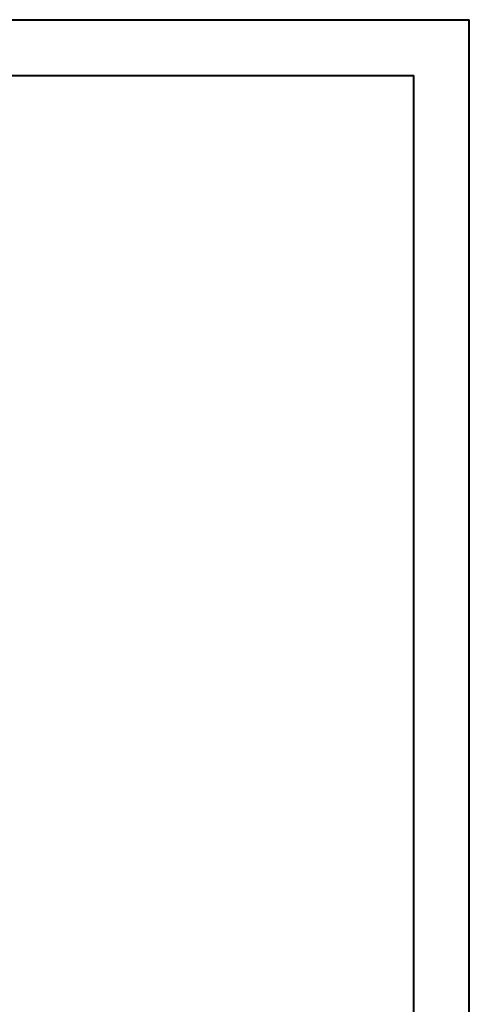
# Model space of a CAD drawing. Header units: millimetres. Extents: x 0 to 210, y 0 to 297.
# Tile 24 of 24: x 170 to 210, y 209 to 297. Entities that reach past the tile are written whole.
import ezdxf

# ---------------------------------------------------------------- set-up
doc = ezdxf.new("R2010")
doc.units = ezdxf.units.MM

msp = doc.modelspace()

# ---------------------------------------------------------------- linework, layer by layer
at = {"color": 7, "linetype": 'Continuous', "lineweight": 40}
for p, q in [((0.079, 297.215), (210.079, 297.215)), ((210.079, 0.215), (210.079, 297.215)), ((210.079, 292.215), (210.079, 297.215)), ((10.079, 292.215), (205.079, 292.215)), ((205.079, 5.215), (205.079, 292.215))]:
    msp.add_line(p, q, dxfattribs=at)

doc.saveas('drawing.dxf')
